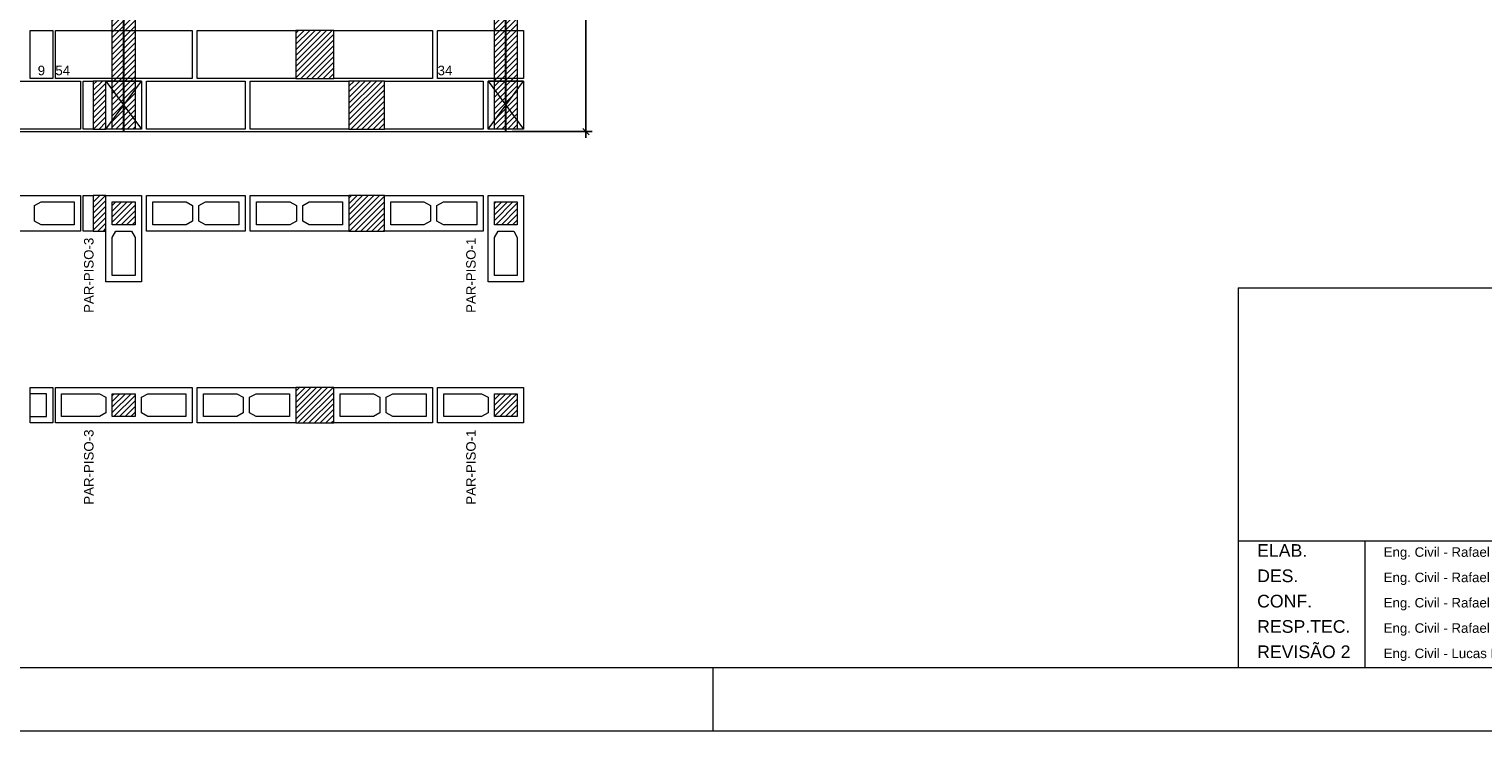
# Model space of a CAD drawing. Header units: millimetres. Extents: x 337 to 624, y -381 to -65.
# Tile 37 of 139: x 374 to 397, y -253 to -242. Entities that reach past the tile are written whole.
import ezdxf

# ---------------------------------------------------------------- set-up
doc = ezdxf.new("R2010")
doc.units = ezdxf.units.MM
doc.header["$MEASUREMENT"] = 0
doc.layers.get('0').update_dxf_attribs({"lineweight": 5})
for name, color, linetype, lineweight in [('Armadura', 7, 'Continuous', 30), ('Cotas', 7, 'Continuous', 5), ('PA-Ajustes', 8, 'Continuous', 5), ('PA-Graute', 8, 'Continuous', 0), ('PA-Piso', 7, 'Continuous', 20), ('PE-Contrafiamento L', 1, 'Continuous', 13), ('PE-Contrafiamento T', 1, 'Continuous', 5), ('PE-Inteiro', 7, 'Continuous', 5), ('PE-Paredes', 1, 'Continuous', 5), ('PE-Pastilha', 3, 'Continuous', 5), ('PRANCHA 01', 7, 'Continuous', 20)]:
    doc.layers.add(name, color=color, linetype=linetype, lineweight=lineweight)
doc.styles.add('Arial', font='arial.ttf')
doc.dimstyles.new('UM_25.000000', dxfattribs={"dimtxt": 0.18, "dimasz": 0.1, "dimexe": 0.1, "dimexo": 0.2, "dimgap": 0, "dimtad": 1, "dimtih": 1, "dimtoh": 1, "dimdec": 1, "dimlfac": 25, "dimzin": 0, "dimdsep": 46, "dimtxsty": 'Standard', "dimcen": 0.09, "dimdle": 0.1, "dimadec": 1, "dimazin": 2, "dimtfac": 1, "dimtdec": 4, "dimtofl": 0, "dimtmove": 0, "dimatfit": 3, "dimfxl": 1, "dimtolj": 1, "dimarcsym": 0})
pattern_1 = [(45, (317.757445, -372.260816), (-0.044194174, 0.044194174), [])]

# ---------------------------------------------------------------- blocks, each defined once
blk = doc.blocks.new('Carimbo_Rafael_2022')
at = {"color": 0}
for p, q in [((524.018, -54.927), (551.818, -54.927)), ((524.018, -60.927), (551.818, -60.927))]:
    blk.add_line(p, q, dxfattribs=at)
for p, q in [((524.018, -54.927), (524.018, -60.927)), ((524.018, -54.927), (524.018, -60.927)), ((524.018, -58.927), (534.318, -58.927)), ((526.018, -58.927), (526.018, -60.927))]:
    blk.add_line(p, q)
at = {"style": 'Arial'}
for s, height, p in [('ELAB.', 0.2, (524.318, -59.177)), ('Eng. Civil - Rafael Barbaresco Silva', 0.15, (526.318, -59.177)), ('DES.', 0.2, (524.318, -59.577)), ('Eng. Civil - Rafael Barbaresco Silva', 0.15, (526.318, -59.577)), ('CONF.', 0.2, (524.318, -59.977)), ('Eng. Civil - Rafael Barbaresco Silva', 0.15, (526.318, -59.977)), ('RESP.TEC.', 0.2, (524.318, -60.377)), ('Eng. Civil - Rafael Barbaresco Silva', 0.15, (526.318, -60.377)), ('REVISÃO 2', 0.2, (524.318, -60.777)), ('Eng. Civil - Lucas Novato de Abreu', 0.15, (526.318, -60.777))]:
    blk.add_text(s, height=height, dxfattribs=at).set_placement(p)
blk = doc.blocks.new('_Oblique')
at = {"color": 0, "linetype": 'ByBlock', "lineweight": -2}
blk.add_line((-0.5, -0.5), (0.5, 0.5), dxfattribs=at)
blk = doc.blocks.new('*D324')
at = {"layer": 'Cotas', "color": 0, "lineweight": -2, "transparency": 16777216}
for p, q in [((382.424, -243.568), (382.424, -232.968)), ((381.259, -233.068), (382.524, -233.068)), ((381.259, -243.468), (382.524, -243.468))]:
    blk.add_line(p, q, dxfattribs=at)
at = {"layer": 'Defpoints', "color": 0, "transparency": 16777216}
for p in [(381.159, -233.068), (382.424, -233.068), (381.159, -243.468)]:
    blk.add_point(p, dxfattribs=at)
at = {"layer": 'Cotas', "color": 0, "lineweight": -2, "transparency": 16777216, "xscale": 0.1, "yscale": 0.1, "zscale": 0.1}
for p, rotation in [((382.424, -233.068), 90), ((382.424, -243.468), 270)]:
    blk.add_blockref('_Oblique', p, dxfattribs=dict(at, rotation=rotation))
at = {"layer": 'Cotas', "transparency": 16777216, "insert": (382.324, -238.268), "char_height": 0.1, "attachment_point": 5, "rotation": 90, "style": 'Arial'}
blk.add_mtext('\\A1;260', dxfattribs=at)

msp = doc.modelspace()

# ---------------------------------------------------------------- hatches: boundary and pattern name
at = {"layer": 'PA-Ajustes', "linetype": 'Continuous'}
h = msp.add_hatch(dxfattribs=at)
h.set_pattern_fill('ANSI31', color=8, scale=0.5, style=0)
h.set_pattern_definition(pattern_1)
h.paths.add_polyline_path([(377.8386, -241.868), (377.8386, -242.628), (378.4386, -242.628), (378.4386, -241.868)])
h = msp.add_hatch(dxfattribs=at)
h.set_pattern_fill('ANSI31', color=8, scale=0.5, style=0)
h.set_pattern_definition(pattern_1)
h.paths.add_polyline_path([(374.6386, -242.668), (374.6386, -243.428), (374.8386, -243.428), (374.8386, -242.668)])
h = msp.add_hatch(dxfattribs=at)
h.set_pattern_fill('ANSI31', color=8, scale=0.5, style=0)
h.set_pattern_definition(pattern_1)
h.paths.add_polyline_path([(378.6786, -242.668), (378.6786, -243.428), (379.2386, -243.428), (379.2386, -242.668)])
h = msp.add_hatch(dxfattribs=at)
h.set_pattern_fill('ANSI31', color=8, scale=0.5, style=0)
h.set_pattern_definition(pattern_1)
h.paths.add_polyline_path([(374.6386, -244.478), (374.6386, -245.038), (374.8386, -245.038), (374.8386, -244.478)])
h = msp.add_hatch(dxfattribs=at)
h.set_pattern_fill('ANSI31', color=8, scale=0.5, style=0)
h.set_pattern_definition(pattern_1)
h.paths.add_polyline_path([(378.6786, -244.478), (378.6786, -245.038), (379.2386, -245.038), (379.2386, -244.478)])
h = msp.add_hatch(dxfattribs=at)
h.set_pattern_fill('ANSI31', color=8, scale=0.5, style=0)
h.set_pattern_definition(pattern_1)
h.paths.add_polyline_path([(377.8386, -247.5074), (377.8386, -248.0674), (378.4386, -248.0674), (378.4386, -247.5074)])
at = {"layer": 'PA-Graute', "linetype": 'Continuous'}
h = msp.add_hatch(dxfattribs=at)
h.set_pattern_fill('ANSI31', color=8, scale=0.5, style=0)
h.set_pattern_definition(pattern_1)
h.paths.add_polyline_path([(374.9386, -233.868), (375.2986, -233.868), (375.2986, -243.428), (374.9386, -243.428)])
h = msp.add_hatch(dxfattribs=at)
h.set_pattern_fill('ANSI31', color=8, scale=0.5, style=0)
h.set_pattern_definition(pattern_1)
h.paths.add_polyline_path([(380.9786, -233.868), (381.3386, -233.868), (381.3386, -243.428), (380.9786, -243.428)])
h = msp.add_hatch(dxfattribs=at)
h.set_pattern_fill('ANSI31', color=8, scale=0.5, style=0)
h.set_pattern_definition(pattern_1)
h.paths.add_polyline_path([(375.2986, -244.578), (375.2986, -244.938), (374.9386, -244.938), (374.9386, -244.578)])
h = msp.add_hatch(dxfattribs=at)
h.set_pattern_fill('ANSI31', color=8, scale=0.5, style=0)
h.set_pattern_definition(pattern_1)
h.paths.add_polyline_path([(375.2986, -244.578), (375.2986, -244.938), (374.9386, -244.938), (374.9386, -244.578)])
h = msp.add_hatch(dxfattribs=at)
h.set_pattern_fill('ANSI31', color=8, scale=0.5, style=0)
h.set_pattern_definition(pattern_1)
h.paths.add_polyline_path([(381.3386, -244.578), (381.3386, -244.938), (380.9786, -244.938), (380.9786, -244.578)])
h = msp.add_hatch(dxfattribs=at)
h.set_pattern_fill('ANSI31', color=8, scale=0.5, style=0)
h.set_pattern_definition(pattern_1)
h.paths.add_polyline_path([(375.2986, -247.9674), (374.9386, -247.9674), (374.9386, -247.6074), (375.2986, -247.6074)])
h = msp.add_hatch(dxfattribs=at)
h.set_pattern_fill('ANSI31', color=8, scale=0.5, style=0)
h.set_pattern_definition(pattern_1)
h.paths.add_polyline_path([(375.2986, -247.9674), (374.9386, -247.9674), (374.9386, -247.6074), (375.2986, -247.6074)])
h = msp.add_hatch(dxfattribs=at)
h.set_pattern_fill('ANSI31', color=8, scale=0.5, style=0)
h.set_pattern_definition(pattern_1)
h.paths.add_polyline_path([(381.3386, -247.9674), (380.9786, -247.9674), (380.9786, -247.6074), (381.3386, -247.6074)])

# ---------------------------------------------------------------- linework, layer by layer
at = {"layer": 'Armadura'}
for points in [[(375.1186, -243.468), (375.1186, -230.388)], [(381.1586, -243.468), (381.1586, -230.388)]]:
    msp.add_lwpolyline(points, dxfattribs=at)
at = {"layer": 'PA-Ajustes', "linetype": 'Continuous'}
for points in [[(377.8386, -241.868), (377.8386, -242.628), (378.4386, -242.628), (378.4386, -241.868)], [(374.6386, -242.668), (374.6386, -243.428), (374.8386, -243.428), (374.8386, -242.668)], [(378.6786, -242.668), (378.6786, -243.428), (379.2386, -243.428), (379.2386, -242.668)], [(374.6386, -244.478), (374.6386, -245.038), (374.8386, -245.038), (374.8386, -244.478)], [(378.6786, -244.478), (378.6786, -245.038), (379.2386, -245.038), (379.2386, -244.478)], [(377.8386, -247.5074), (377.8386, -248.0674), (378.4386, -248.0674), (378.4386, -247.5074)]]:
    msp.add_lwpolyline(points, close=True, dxfattribs=at)
at = {"layer": 'PA-Graute', "color": 8, "linetype": 'Continuous'}
for points in [[(374.9386, -233.868), (375.2986, -233.868), (375.2986, -243.428), (374.9386, -243.428)], [(380.9786, -233.868), (381.3386, -233.868), (381.3386, -243.428), (380.9786, -243.428)]]:
    msp.add_lwpolyline(points, close=True, dxfattribs=at)
at = {"layer": 'PA-Piso'}
msp.add_line((345.9582, -243.468), (382.1986, -243.468), dxfattribs=at)
at = {"layer": 'PE-Contrafiamento L', "linetype": 'Continuous'}
for p, q in [((380.0786, -242.628), (380.0786, -241.868)), ((380.0786, -241.868), (381.4386, -241.868)), ((381.4386, -241.868), (381.4386, -242.628)), ((374.8386, -242.668), (375.3986, -242.668)), ((374.8386, -243.428), (375.3986, -242.668)), ((375.3986, -242.668), (374.8386, -242.668)), ((374.8386, -242.668), (375.3986, -243.428)), ((374.8386, -243.428), (374.8386, -242.668)), ((375.3986, -242.668), (375.3986, -243.428)), ((381.4386, -242.628), (380.0786, -242.628)), ((380.8786, -242.668), (381.4386, -242.668)), ((380.8786, -243.428), (381.4386, -242.668)), ((381.4386, -242.668), (380.8786, -242.668)), ((380.8786, -242.668), (381.4386, -243.428)), ((380.8786, -243.428), (380.8786, -242.668)), ((381.4386, -242.668), (381.4386, -243.428)), ((375.3986, -243.428), (374.8386, -243.428)), ((375.3986, -243.428), (374.8386, -243.428)), ((381.4386, -243.428), (380.8786, -243.428)), ((381.4386, -243.428), (380.8786, -243.428)), ((374.8386, -245.838), (374.8386, -244.478)), ((374.8386, -244.478), (375.3986, -244.478)), ((374.8386, -245.838), (374.8386, -244.478)), ((374.8386, -244.478), (375.3986, -244.478)), ((375.3986, -244.478), (375.3986, -245.838)), ((375.3986, -244.478), (375.3986, -245.838)), ((380.8786, -245.838), (380.8786, -244.478)), ((380.8786, -244.478), (381.4386, -244.478)), ((381.4386, -244.478), (381.4386, -245.838)), ((375.3986, -245.838), (374.8386, -245.838)), ((375.3986, -245.838), (374.8386, -245.838)), ((381.4386, -245.838), (380.8786, -245.838)), ((380.0786, -248.0674), (380.0786, -247.5074)), ((380.0786, -247.5074), (381.4386, -247.5074)), ((381.4386, -247.5074), (381.4386, -248.0674)), ((381.4386, -248.0674), (380.0786, -248.0674))]:
    msp.add_line(p, q, dxfattribs=at)
at = {"layer": 'PE-Contrafiamento L', "linetype": 'Continuous', "lineweight": 5}
for p, q in [((374.9386, -244.938), (374.9386, -244.578)), ((374.9386, -244.578), (375.2986, -244.578)), ((374.9386, -244.938), (374.9386, -244.578)), ((374.9386, -244.578), (375.2986, -244.578)), ((375.2986, -244.578), (375.2986, -244.938)), ((375.2986, -244.578), (375.2986, -244.938)), ((380.9786, -244.938), (380.9786, -244.578)), ((380.9786, -244.578), (381.3386, -244.578)), ((381.3386, -244.578), (381.3386, -244.938)), ((375.2986, -244.938), (374.9386, -244.938)), ((375.2986, -244.938), (374.9386, -244.938)), ((374.9386, -245.142), (374.9946, -245.038)), ((374.9386, -245.142), (374.9946, -245.038)), ((374.9386, -245.738), (374.9386, -245.142)), ((374.9386, -245.738), (374.9386, -245.142)), ((374.9946, -245.038), (375.2426, -245.038)), ((374.9946, -245.038), (375.2426, -245.038)), ((375.2426, -245.038), (375.2986, -245.142)), ((375.2426, -245.038), (375.2986, -245.142)), ((375.2986, -245.142), (375.2986, -245.738)), ((375.2986, -245.142), (375.2986, -245.738)), ((381.3386, -244.938), (380.9786, -244.938)), ((380.9786, -245.142), (381.0346, -245.038)), ((380.9786, -245.738), (380.9786, -245.142)), ((381.0346, -245.038), (381.2826, -245.038)), ((381.2826, -245.038), (381.3386, -245.142)), ((381.3386, -245.142), (381.3386, -245.738)), ((375.2986, -245.738), (374.9386, -245.738)), ((375.2986, -245.738), (374.9386, -245.738)), ((381.3386, -245.738), (380.9786, -245.738)), ((380.1786, -247.9674), (380.1786, -247.6074)), ((380.1786, -247.6074), (380.7746, -247.6074)), ((380.7746, -247.6074), (380.8786, -247.6634)), ((380.8786, -247.6634), (380.8786, -247.9114)), ((380.9786, -247.9674), (380.9786, -247.6074)), ((380.9786, -247.6074), (381.3386, -247.6074)), ((381.3386, -247.6074), (381.3386, -247.9674)), ((380.8786, -247.9114), (380.7746, -247.9674)), ((380.7746, -247.9674), (380.1786, -247.9674)), ((381.3386, -247.9674), (380.9786, -247.9674))]:
    msp.add_line(p, q, dxfattribs=at)
at = {"layer": 'PE-Contrafiamento T', "linetype": 'Continuous'}
for p, q in [((374.0386, -242.628), (374.0386, -241.868)), ((374.0386, -241.868), (376.1986, -241.868)), ((376.1986, -241.868), (376.1986, -242.628)), ((376.1986, -242.628), (374.0386, -242.628)), ((374.0386, -248.0674), (374.0386, -247.5074)), ((374.0386, -247.5074), (376.1986, -247.5074)), ((374.0386, -248.0674), (374.0386, -247.5074)), ((374.0386, -247.5074), (376.1986, -247.5074)), ((376.1986, -247.5074), (376.1986, -248.0674)), ((376.1986, -247.5074), (376.1986, -248.0674)), ((376.1986, -248.0674), (374.0386, -248.0674)), ((376.1986, -248.0674), (374.0386, -248.0674))]:
    msp.add_line(p, q, dxfattribs=at)
at = {"layer": 'PE-Contrafiamento T', "linetype": 'Continuous', "lineweight": 5}
for p, q in [((374.1386, -247.6074), (374.7346, -247.6074)), ((374.1386, -247.9674), (374.1386, -247.6074)), ((374.1386, -247.6074), (374.7346, -247.6074)), ((374.1386, -247.9674), (374.1386, -247.6074)), ((374.7346, -247.6074), (374.8386, -247.6634)), ((374.7346, -247.6074), (374.8386, -247.6634)), ((374.8386, -247.6634), (374.8386, -247.9114)), ((374.8386, -247.6634), (374.8386, -247.9114)), ((374.9386, -247.9674), (374.9386, -247.6074)), ((374.9386, -247.6074), (375.2986, -247.6074)), ((374.9386, -247.9674), (374.9386, -247.6074)), ((374.9386, -247.6074), (375.2986, -247.6074)), ((375.2986, -247.6074), (375.2986, -247.9674)), ((375.2986, -247.6074), (375.2986, -247.9674)), ((375.3986, -247.6634), (375.5026, -247.6074)), ((375.3986, -247.6634), (375.5026, -247.6074)), ((375.3986, -247.9114), (375.3986, -247.6634)), ((375.3986, -247.9114), (375.3986, -247.6634)), ((375.5026, -247.6074), (376.0986, -247.6074)), ((375.5026, -247.6074), (376.0986, -247.6074)), ((376.0986, -247.6074), (376.0986, -247.9674)), ((376.0986, -247.6074), (376.0986, -247.9674)), ((374.8386, -247.9114), (374.7346, -247.9674)), ((374.8386, -247.9114), (374.7346, -247.9674)), ((375.5026, -247.9674), (375.3986, -247.9114)), ((375.5026, -247.9674), (375.3986, -247.9114)), ((374.7346, -247.9674), (374.1386, -247.9674)), ((374.7346, -247.9674), (374.1386, -247.9674)), ((375.2986, -247.9674), (374.9386, -247.9674)), ((375.2986, -247.9674), (374.9386, -247.9674)), ((376.0986, -247.9674), (375.5026, -247.9674)), ((376.0986, -247.9674), (375.5026, -247.9674))]:
    msp.add_line(p, q, dxfattribs=at)
at = {"layer": 'PE-Inteiro', "linetype": 'Continuous'}
for p, q in [((376.2786, -241.868), (377.8386, -241.868)), ((376.2786, -242.628), (376.2786, -241.868)), ((377.8386, -241.868), (377.8386, -242.628)), ((378.4386, -241.868), (379.9986, -241.868)), ((378.4386, -242.628), (378.4386, -241.868)), ((379.9986, -241.868), (379.9986, -242.628)), ((372.8786, -242.668), (374.4386, -242.668)), ((374.4386, -242.668), (374.4386, -243.428)), ((375.4786, -242.668), (377.0386, -242.668)), ((375.4786, -243.428), (375.4786, -242.668)), ((377.8386, -242.628), (376.2786, -242.628)), ((377.0386, -242.668), (377.0386, -243.428)), ((377.1186, -242.668), (378.6786, -242.668)), ((377.1186, -243.428), (377.1186, -242.668)), ((379.9986, -242.628), (378.4386, -242.628)), ((378.6786, -242.668), (378.6786, -243.428)), ((379.2386, -242.668), (380.7986, -242.668)), ((379.2386, -243.428), (379.2386, -242.668)), ((380.7986, -242.668), (380.7986, -243.428)), ((374.4386, -243.428), (372.8786, -243.428)), ((377.0386, -243.428), (375.4786, -243.428)), ((378.6786, -243.428), (377.1186, -243.428)), ((380.7986, -243.428), (379.2386, -243.428)), ((372.8786, -244.478), (374.4386, -244.478)), ((374.4386, -244.478), (374.4386, -245.038)), ((375.4786, -244.478), (377.0386, -244.478)), ((375.4786, -245.038), (375.4786, -244.478)), ((377.0386, -244.478), (377.0386, -245.038)), ((377.1186, -244.478), (378.6786, -244.478)), ((377.1186, -245.038), (377.1186, -244.478)), ((378.6786, -244.478), (378.6786, -245.038)), ((379.2386, -244.478), (380.7986, -244.478)), ((379.2386, -245.038), (379.2386, -244.478)), ((380.7986, -244.478), (380.7986, -245.038)), ((374.4386, -245.038), (372.8786, -245.038)), ((377.0386, -245.038), (375.4786, -245.038)), ((378.6786, -245.038), (377.1186, -245.038)), ((380.7986, -245.038), (379.2386, -245.038)), ((376.2786, -247.5074), (377.8386, -247.5074)), ((376.2786, -248.0674), (376.2786, -247.5074)), ((377.8386, -247.5074), (377.8386, -248.0674)), ((378.4386, -247.5074), (379.9986, -247.5074)), ((378.4386, -248.0674), (378.4386, -247.5074)), ((379.9986, -247.5074), (379.9986, -248.0674)), ((377.8386, -248.0674), (376.2786, -248.0674)), ((379.9986, -248.0674), (378.4386, -248.0674))]:
    msp.add_line(p, q, dxfattribs=at)
at = {"layer": 'PE-Inteiro', "linetype": 'Continuous', "lineweight": 5}
for p, q in [((373.7086, -244.634), (373.8126, -244.578)), ((373.7086, -244.882), (373.7086, -244.634)), ((373.8126, -244.578), (374.3386, -244.578)), ((374.3386, -244.578), (374.3386, -244.938)), ((375.5786, -244.578), (376.1046, -244.578)), ((375.5786, -244.938), (375.5786, -244.578)), ((376.1046, -244.578), (376.2086, -244.634)), ((376.2086, -244.634), (376.2086, -244.882)), ((376.3086, -244.634), (376.4126, -244.578)), ((376.3086, -244.882), (376.3086, -244.634)), ((376.4126, -244.578), (376.9386, -244.578)), ((376.9386, -244.578), (376.9386, -244.938)), ((377.2186, -244.578), (377.7446, -244.578)), ((377.2186, -244.938), (377.2186, -244.578)), ((377.7446, -244.578), (377.8486, -244.634)), ((377.8486, -244.634), (377.8486, -244.882)), ((377.9486, -244.634), (378.0526, -244.578)), ((377.9486, -244.882), (377.9486, -244.634)), ((378.0526, -244.578), (378.5786, -244.578)), ((378.5786, -244.578), (378.5786, -244.938)), ((379.3386, -244.578), (379.8646, -244.578)), ((379.3386, -244.938), (379.3386, -244.578)), ((379.8646, -244.578), (379.9686, -244.634)), ((379.9686, -244.634), (379.9686, -244.882)), ((380.0686, -244.634), (380.1726, -244.578)), ((380.0686, -244.882), (380.0686, -244.634)), ((380.1726, -244.578), (380.6986, -244.578)), ((380.6986, -244.578), (380.6986, -244.938)), ((373.8126, -244.938), (373.7086, -244.882)), ((376.2086, -244.882), (376.1046, -244.938)), ((376.4126, -244.938), (376.3086, -244.882)), ((377.8486, -244.882), (377.7446, -244.938)), ((378.0526, -244.938), (377.9486, -244.882)), ((379.9686, -244.882), (379.8646, -244.938)), ((380.1726, -244.938), (380.0686, -244.882)), ((374.3386, -244.938), (373.8126, -244.938)), ((376.1046, -244.938), (375.5786, -244.938)), ((376.9386, -244.938), (376.4126, -244.938)), ((377.7446, -244.938), (377.2186, -244.938)), ((378.5786, -244.938), (378.0526, -244.938)), ((379.8646, -244.938), (379.3386, -244.938)), ((380.6986, -244.938), (380.1726, -244.938)), ((376.3786, -247.6074), (376.9046, -247.6074)), ((376.3786, -247.9674), (376.3786, -247.6074)), ((376.9046, -247.6074), (377.0086, -247.6634)), ((377.0086, -247.6634), (377.0086, -247.9114)), ((377.1086, -247.6634), (377.2126, -247.6074)), ((377.1086, -247.9114), (377.1086, -247.6634)), ((377.2126, -247.6074), (377.7386, -247.6074)), ((377.7386, -247.6074), (377.7386, -247.9674)), ((378.5386, -247.6074), (379.0646, -247.6074)), ((378.5386, -247.9674), (378.5386, -247.6074)), ((379.0646, -247.6074), (379.1686, -247.6634)), ((379.1686, -247.6634), (379.1686, -247.9114)), ((379.2686, -247.6634), (379.3726, -247.6074)), ((379.2686, -247.9114), (379.2686, -247.6634)), ((379.3726, -247.6074), (379.8986, -247.6074)), ((379.8986, -247.6074), (379.8986, -247.9674)), ((377.0086, -247.9114), (376.9046, -247.9674)), ((377.2126, -247.9674), (377.1086, -247.9114)), ((379.1686, -247.9114), (379.0646, -247.9674)), ((379.3726, -247.9674), (379.2686, -247.9114)), ((376.9046, -247.9674), (376.3786, -247.9674)), ((377.7386, -247.9674), (377.2126, -247.9674)), ((379.0646, -247.9674), (378.5386, -247.9674)), ((379.8986, -247.9674), (379.3726, -247.9674))]:
    msp.add_line(p, q, dxfattribs=at)
at = {"layer": 'PE-Pastilha', "linetype": 'Continuous'}
for p, q in [((373.6386, -241.868), (373.9986, -241.868)), ((373.6386, -242.628), (373.6386, -241.868)), ((373.9986, -241.868), (373.9986, -242.628)), ((373.9986, -242.628), (373.6386, -242.628)), ((374.4786, -242.668), (374.6386, -242.668)), ((374.4786, -243.428), (374.4786, -242.668)), ((374.6386, -242.668), (374.6386, -243.428)), ((374.6386, -243.428), (374.4786, -243.428)), ((374.4786, -244.478), (374.6386, -244.478)), ((374.4786, -245.038), (374.4786, -244.478)), ((374.6386, -244.478), (374.6386, -245.038)), ((374.6386, -245.038), (374.4786, -245.038)), ((373.6386, -248.0674), (373.6386, -247.5074)), ((373.6386, -247.5074), (373.9986, -247.5074)), ((373.9986, -247.5074), (373.9986, -248.0674)), ((373.9986, -248.0674), (373.6386, -248.0674))]:
    msp.add_line(p, q, dxfattribs=at)
at = {"layer": 'PE-Pastilha', "linetype": 'Continuous', "lineweight": 5}
for p, q in [((373.8986, -247.6074), (373.6386, -247.6074)), ((373.8986, -247.9674), (373.8986, -247.6074)), ((373.6386, -247.9674), (373.8986, -247.9674))]:
    msp.add_line(p, q, dxfattribs=at)
at = {"layer": 'PRANCHA 01'}
for points in [[(337.4312, -252.9324), (421.5312, -252.9324), (421.5312, -193.5324), (337.4312, -193.5324), (337.4312, -252.9324)], [(384.4312, -251.9324), (384.4312, -252.9324)]]:
    msp.add_lwpolyline(points, dxfattribs=at)
msp.add_lwpolyline([(339.9312, -251.9324), (420.5312, -251.9324), (420.5312, -194.5324), (339.9312, -194.5324)], close=True, dxfattribs=at)

# ---------------------------------------------------------------- block references
msp.add_blockref('Carimbo_Rafael_2022', (-131.2867, -191.0059))

# ---------------------------------------------------------------- texts
at = {"layer": 'PE-Contrafiamento L', "insert": (380.079, -242.5785), "char_height": 0.15, "width": 0.467606, "attachment_point": 7, "line_spacing_factor": 0.9, "style": 'Arial'}
msp.add_mtext('34', dxfattribs=at)
at = {"layer": 'PE-Contrafiamento T', "insert": (374.039, -242.5785), "char_height": 0.15, "width": 0.467606, "attachment_point": 7, "line_spacing_factor": 0.9, "style": 'Arial'}
msp.add_mtext('54', dxfattribs=at)
at = {"layer": 'PE-Paredes', "char_height": 0.15, "width": 2.415762, "attachment_point": 9, "rotation": 90.00021, "line_spacing_factor": 0.9, "style": 'Arial'}
for s, insert in [('PAR-PISO-3', (374.6441, -245.143)), ('PAR-PISO-1', (380.6841, -245.143)), ('PAR-PISO-3', (374.6441, -248.1724)), ('PAR-PISO-1', (380.6841, -248.1724))]:
    msp.add_mtext(s, dxfattribs=dict(at, insert=insert))
at = {"layer": 'PE-Pastilha', "insert": (373.8186, -242.5785), "char_height": 0.15, "width": 0.234603, "attachment_point": 8, "line_spacing_factor": 0.9, "style": 'Arial'}
msp.add_mtext('9', dxfattribs=at)

# ---------------------------------------------------------------- dimensions: what is measured, and where the dimension line sits
at = {"layer": 'Cotas'}
dim = msp.add_linear_dim(base=(382.4236, -233.068), p1=(381.1586, -243.468), p2=(381.1586, -233.068), angle=90, dimstyle='UM_25.000000', override={"dimtxt": 0.1, "dimasz": 0.1, "dimexe": 0.1, "dimexo": 0.1, "dimtad": 1, "dimtih": 0, "dimtoh": 0, "dimdec": 1, "dimlfac": 25, "dimzin": 8, "dimtxsty": 'Arial', "dimblk": 'Oblique', "dimblk1": 'Oblique', "dimblk2": 'Oblique', "dimsah": 1, "dimdle": 0.1, "dimse1": 0, "dimse2": 0, "dimclrt": 256, "dimadec": 1, "dimazin": 3, "dimtmove": 2, "dimldrblk": 'Oblique'}, dxfattribs=at)
dim.commit()
dim.dimension.update_dxf_attribs({"geometry": '*D324', "text_midpoint": (382.3236, -238.268), "dimtype": 160, "text_rotation": 90})

doc.saveas('drawing.dxf')
